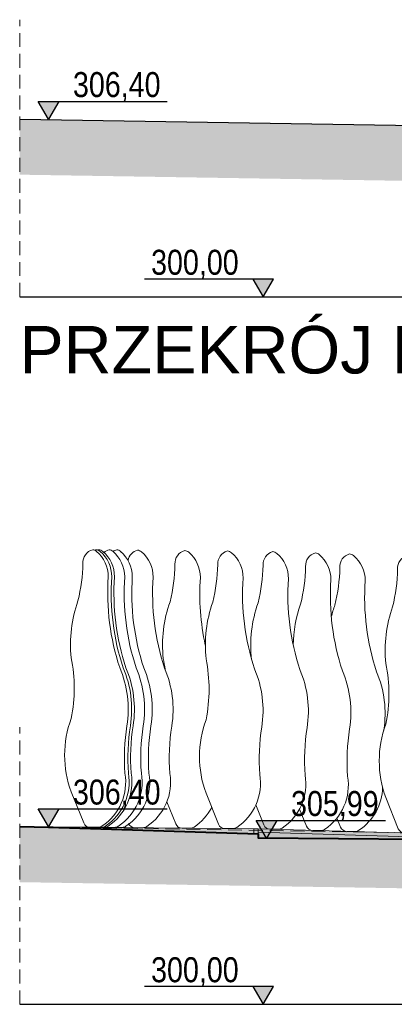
# Model space of a CAD drawing. Header units: metres. Extents: x 779 to 7046, y -512 to 9570.
# Tile 99 of 256: x 2400 to 2414, y -224 to -188. Entities that reach past the tile are written whole.
import ezdxf

# ---------------------------------------------------------------- set-up
doc = ezdxf.new("R2010")
doc.units = ezdxf.units.M
for name, pattern in [('( Dashed )', [0.75, 0.5, -0.25]), ('CIĄGłA', [0]), ('DASH', [0.75, 0.5, -0.25])]:
    doc.linetypes.add(name, pattern=pattern)
doc.layers.add('AGP1_OPISY', color=7, linetype='Continuous', lineweight=13)
doc.layers.add('ZP_Zieleń', color=252, linetype='Continuous', lineweight=5)
doc.layers.add('PDF _Geometria', color=7, linetype='Continuous')
doc.layers.add('zz-odwodnienie', color=5, linetype='Continuous')
doc.styles.add('ARIAL', font='arial.ttf')
doc.styles.get("Standard").update_dxf_attribs({"font": 'arial.ttf'})

# ---------------------------------------------------------------- blocks, each defined once
blk = doc.blocks.new('d_rzędna')
at = {"layer": 'zz-odwodnienie'}
blk.add_hatch(color=0, dxfattribs=at).paths.add_polyline_path([(0, 0), (0.369, 0.639), (-0.369, 0.639)])
at = {"layer": 'zz-odwodnienie', "color": 0}
for p, q in [((-0.369, 0.639), (0, 0)), ((0.369, 0.639), (-0.369, 0.639)), ((-0.369, 0.639), (0, 0)), ((0.369, 0.639), (-0.369, 0.639)), ((0, 0), (0.369, 0.639)), ((0, 0), (0.369, 0.639))]:
    blk.add_line(p, q, dxfattribs=at)
blk = doc.blocks.new('B-B')
at = {"transparency": 33554559}
h = blk.add_hatch(color=256, dxfattribs=at)
h.dxf.hatch_style = 1
h.paths.add_polyline_path([(24.424, -107.236), (24.125, -104.99), (21.93, -93.135), (18.226, -73.033), (15.186, -54.524), (10.748, -24.983), (7.7, -7.836), (7.847, -7.808), (6.705, -0.347), (6.532, 0.674), (4.565, 0.307), (7.701, -18.159), (13.21, -54.835), (16.256, -73.377), (19.963, -93.497), (22.57, -107.581)])
at = {"lineweight": 9, "true_color": 0x939598}
h = blk.add_hatch(dxfattribs=at)
h.set_pattern_fill('AR-CONC', color=252, scale=0.001, angle=-34.4488)
h.set_pattern_definition([(15.5512223, (-1051.5646, 3332.24385), (0.1412190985, -0.1162001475), [0.01905, -0.20955]), (320.551222, (-1051.5646, 3332.24385), (0.07901212, 0.177487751), [0.01524, -0.167640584]), (66.002667, (-1051.55283, 3332.23417), (0.220231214, 0.061287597), [0.016190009, -0.178090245]), (11.735422, (-1051.53586, 3332.28575), (0.199758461, -0.188010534), [0.028575, -0.314325]), (62.18678, (-1051.5192, 3332.27008), (0.335732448, 0.069743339), [0.024285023, -0.267135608]), (316.7353735, (-1051.53586, 3332.28575), (0.335732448, 0.069743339), [0.022859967, -0.251459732]), (346.5512223, (-1051.5221, 3332.2609), (0.0671778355, -0.170094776), [0.01905, -0.20955]), (291.551222, (-1051.5221, 3332.2609), (0.155153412, 0.116927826), [0.01524, -0.16764]), (37.0026673, (-1051.5165, 3332.24673), (0.222331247, -0.053166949), [0.016190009, -0.178089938]), (3.0512223, (-1051.564593, 3332.243855), (0.0503771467, 0.067979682), [0, -0.165608, 0, -0.17018, 0, -0.168275]), (333.0512223, (-1051.56459, 3332.243855), (0.111770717, 0.0448143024), [0, -0.097028, 0, -0.161798, 0, -0.064135]), (293.0512223, (-1051.6113, 3332.275896), (0.1085717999, -0.0814235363), [0, -0.0635, 0, -0.19812, 0, -0.26289]), (283.0512223, (-1051.63225, 3332.29026), (0.1365350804, -0.062824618), [0, -0.08255, 0, -0.131572, 0, -0.18669])])
h.paths.add_polyline_path([(6.705, -0.347), (7.847, -7.808), (7.7, -7.836), (10.748, -24.983), (9.676, -17.843), (9.277, -15.772), (8.024, -7.777), (7.997, -7.629)])
at = {"color": 18, "linetype": 'DASH', "lineweight": 9, "true_color": 0x000000}
blk.add_lwpolyline([(0.24, -0.498), (10.053, 1.329)], dxfattribs=at)
at = {"color": 251, "linetype": '( Dashed )', "lineweight": 20, "true_color": 0x636466}
blk.add_lwpolyline([(6.532, 0.674), (9.676, -17.843), (10.748, -24.983)], dxfattribs=at)
at = {"color": 242, "linetype": 'CIĄGłA', "lineweight": 40, "true_color": 0xcd2027}
blk.add_lwpolyline([(6.532, 0.674), (6.705, -0.347), (7.847, -7.808), (7.7, -7.836), (11.749, -30.615), (13.187, -39.863), (14.255, -45.653), (16.061, -55.602), (18.293, -68.478), (20.128, -78.875), (21.633, -88.755), (23.269, -99.181), (24.424, -107.236)], dxfattribs=at)
at = {"color": 251, "lineweight": 9, "true_color": 0x636466}
for points in [[(7.997, -7.629), (6.532, 0.674)], [(8.024, -7.777), (9.277, -15.772)]]:
    blk.add_lwpolyline(points, dxfattribs=at)
at = {"color": 242, "true_color": 0xcd2027}
blk.add_lwpolyline([(0.24, -0.498), (20.265, -108.01)], dxfattribs=at)
at = {"color": 18, "lineweight": 9, "true_color": 0x000000}
for points in [[(7.906, -7.799), (8.024, -7.777), (7.997, -7.629), (7.825, -7.663)], [(7.906, -7.799), (7.847, -7.808)], [(7.906, -7.799), (8.924, -14.353)]]:
    blk.add_lwpolyline(points, dxfattribs=at)
at = {"layer": 'ZP_Zieleń', "linetype": 'CIĄGłA'}
for p, q in [((7.063, -2.324), (7.011, -2.042)), ((7.131, -2.686), (7.078, -2.404)), ((7.181, -2.956), (7.129, -2.674))]:
    blk.add_line(p, q, dxfattribs=at)
at = {"layer": 'ZP_Zieleń', "linetype": 'CIĄGłA', "elevation": -3077917.219}
blk.add_lwpolyline([(7.083, -1.566), (8.105, -0.919, -0.180042), (10.702, -0.436, 0.100279), (12.853, -0.035, -0.111333), (14.908, 0.1, 0.05564), (16.27, 0.173, -0.350731), (16.819, -0.082, -0.133833), (16.785, -0.234, -0.220952), (15.965, -0.813, 0.0963), (12.82, -1.816, -0.14155), (10.809, -2.456, 0.057707), (9.119, -2.698, -0.296754), (7.09, -2.233, -0.147159), (7.024, -2.105), (6.971, -1.823, -0.306794)], format="xyb", close=True, dxfattribs=at)
at = {"layer": 'ZP_Zieleń', "linetype": 'CIĄGłA'}
for points in [[(16.813, -0.156, -0.028855), (16.841, -0.205, -0.133833), (16.806, -0.357, -0.220952), (15.987, -0.935, 0.0963), (12.841, -1.938, -0.14155), (10.831, -2.578, 0.057707), (9.141, -2.821, -0.296754), (7.111, -2.355, -0.147159), (7.045, -2.227), (6.993, -1.945, -0.024118), (6.99, -1.922, -0.024118)], [(16.675, -1.404, -0.279744), (17.1, -1.673, -0.133833), (17.065, -1.825, -0.220952), (16.246, -2.403, 0.0963), (13.1, -3.406, -0.14155), (11.09, -4.046, 0.057707), (9.4, -4.289, -0.296754), (7.371, -3.824, -0.147159), (7.305, -3.696), (7.252, -3.413, -0.306794), (7.364, -3.156)], [(13.06, -3.432, 0.017811), (13.429, -3.298, -0.111333), (15.484, -3.163, 0.05564), (16.846, -3.091, -0.350731), (17.395, -3.346, -0.133833), (17.361, -3.498, -0.220952), (16.541, -4.076, 0.070737), (14.186, -4.697, 0.070737)], [(8.48, -5.995, -0.127042), (7.666, -5.497, -0.147159), (7.6, -5.369), (7.547, -5.087, -0.306794), (7.659, -4.83), (8.383, -4.371)], [(13.971, -6.423, -0.111333), (16.027, -6.287, 0.05564), (17.389, -6.215, -0.350731), (17.937, -6.47, -0.133833), (17.903, -6.622, -0.220952), (17.083, -7.201, 0.0963), (13.938, -8.203, -0.14155), (11.927, -8.843, 0.057707), (10.238, -9.086, -0.296754), (8.208, -8.621, -0.147159), (8.142, -8.493), (8.09, -8.211, -0.306794), (8.202, -7.954), (8.855, -7.54)], [(14.761, -7.808, -0.080743), (16.264, -7.8, 0.05564), (17.626, -7.728, -0.350731), (18.174, -7.983, -0.133833), (18.14, -8.135, -0.220952), (17.321, -8.713, 0.0963), (14.175, -9.716, -0.14155), (12.164, -10.356, 0.057707), (10.475, -10.599, -0.296754), (8.445, -10.134, -0.147159), (8.379, -10.006), (8.327, -9.724, -0.306794), (8.439, -9.467), (8.999, -9.112)], [(16.013, -8.97, -0.02374), (16.455, -9.018, 0.05564), (17.816, -8.946, -0.350731), (18.365, -9.201, -0.133833), (18.331, -9.353, -0.220952), (17.511, -9.931, 0.0963), (14.366, -10.934, -0.14155), (12.355, -11.574, 0.000722), (12.334, -11.575)], [(10.319, -11.908, -0.246227), (8.636, -11.352, -0.147159), (8.57, -11.224), (8.518, -10.942, -0.306794), (8.63, -10.685), (8.928, -10.496)]]:
    blk.add_lwpolyline(points, format="xyb", dxfattribs=at)
for points in [[(7.927, -6.345), (8.949, -5.698, -0.180042), (11.545, -5.215, 0.100279), (13.697, -4.814, -0.111333), (15.752, -4.679, 0.05564), (17.114, -4.606, -0.350731), (17.662, -4.861, -0.133833), (17.628, -5.013, -0.220952), (16.809, -5.592, 0.0963), (13.663, -6.595, -0.14155), (11.652, -7.234, 0.057707), (9.963, -7.477, -0.296754), (7.933, -7.012, -0.147159), (7.867, -6.884), (7.815, -6.602, -0.306794)], [(8.951, -12.738), (9.973, -12.092, -0.180042), (12.57, -11.608, 0.100279), (14.721, -11.207, -0.111333), (16.776, -11.072, 0.05564), (18.138, -11, -0.350731), (18.687, -11.255, -0.133833), (18.653, -11.407, -0.220952), (17.833, -11.985, 0.0963), (14.688, -12.988, -0.14155), (12.677, -13.628, 0.057707), (10.987, -13.871, -0.296754), (8.958, -13.405, -0.147159), (8.892, -13.277), (8.839, -12.995, -0.306794)]]:
    blk.add_lwpolyline(points, format="xyb", close=True, dxfattribs=at)
for centre, radius, start, end in [((16.563, -0.314), 0.296, 331.9493, 2.4403), ((16.425, -0.517), 0.484, 26.4108, 31.606), ((15.792, 0.139), 1.19, 280.3164, 330.1541), ((16.492, -0.878), 0.484, 26.4108, 51.2294), ((16.63, -0.676), 0.296, 331.9493, 2.4403), ((17.011, -9.624), 8.65, 96.6771, 118.6796), ((15.859, -0.222), 1.19, 280.3164, 330.1541), ((16.542, -1.148), 0.484, 26.4108, 43.767), ((16.68, -0.946), 0.296, 331.9493, 2.4403), ((17.078, -9.985), 8.65, 96.6771, 118.6796), ((15.909, -0.492), 1.19, 280.3164, 330.1541), ((17.128, -10.255), 8.65, 96.6771, 118.6796), ((7.257, -1.996), 0.25, 189.0838, 190.5512), ((10.746, 1.125), 3.801, 271.5421, 303.7689), ((7.309, -2.278), 0.25, 190.5512, 224.0373), ((7.324, -2.358), 0.25, 169.5501, 190.5512), ((8.502, -1.126), 1.909, 224.0373, 290.1512), ((10.814, 0.764), 3.801, 271.5421, 303.7689), ((7.374, -2.628), 0.25, 190.5021, 190.5512), ((7.377, -2.64), 0.25, 190.5512, 224.0373), ((8.569, -1.487), 1.909, 224.0373, 290.1512), ((11.052, -10.092), 7.42, 91.5676, 104.7785), ((10.864, 0.494), 3.801, 271.5421, 303.7689), ((7.427, -2.91), 0.25, 190.5512, 224.0373), ((8.619, -1.757), 1.909, 224.0373, 290.1512), ((11.119, -10.453), 7.42, 91.5676, 104.7785), ((11.169, -10.723), 7.42, 91.5676, 104.7785)]:
    blk.add_arc(centre, radius, start, end, dxfattribs=at)
at = {"layer": 'zz-odwodnienie'}
for points in [[(7.281, 0.135), (8.132, -4.431)], [(2.54, -9.36), (1.689, -4.793)]]:
    blk.add_lwpolyline(points, dxfattribs=at)
at = {"layer": 'zz-odwodnienie', "color": 242, "true_color": 0xcd2027}
blk.add_lwpolyline([(8.313, -7.658), (9.164, -12.224)], dxfattribs=at)
at = {"layer": 'zz-odwodnienie', "xscale": -1, "rotation": 280.5512222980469}
blk.add_blockref('d_rzędna', (6.721, -0.344), dxfattribs=at)
at = {"layer": 'zz-odwodnienie', "color": 242, "true_color": 0xcd2027, "xscale": -1, "rotation": 280.5512222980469}
blk.add_blockref('d_rzędna', (7.753, -8.137), dxfattribs=at)
at = {"layer": 'zz-odwodnienie', "rotation": 280.5512222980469}
blk.add_blockref('d_rzędna', (1.845, -9.114), dxfattribs=at)
at = {"layer": 'zz-odwodnienie', "char_height": 0.9, "width": 5.78409, "rotation": 280.5512}
for s, insert, attachment_point in [('{\\fArial Narrow|b0|i0|c238|p34;306,40}', (9.126, -4), 3), ('{\\fArial Narrow|b0|i0|c238|p34;300,00}', (2.772, -4.837), 1)]:
    blk.add_mtext(s, dxfattribs=dict(at, insert=insert, attachment_point=attachment_point))
at = {"layer": 'zz-odwodnienie', "color": 242, "true_color": 0xcd2027, "insert": (10.158, -11.793), "char_height": 0.9, "width": 5.78409, "attachment_point": 3, "rotation": 280.5512}
blk.add_mtext('{\\fArial Narrow|b0|i0|c238|p34;305,99}', dxfattribs=at)

msp = doc.modelspace()

# ---------------------------------------------------------------- hatches: boundary and pattern name
at = {"transparency": 33554559}
h = msp.add_hatch(color=256, dxfattribs=at)
h.dxf.hatch_style = 1
h.paths.add_polyline_path([(2456.097, -193.606), (2419.028, -192.306), (2400.248, -192.006), (2400.248, -194.007), (2418.977, -194.306), (2456.041, -195.606), (2474.827, -196.006), (2495.286, -196.046), (2509.609, -196.062), (2509.609, -194.062), (2495.29, -194.046), (2474.85, -194.006)])

# ---------------------------------------------------------------- linework, layer by layer
at = {"color": 18, "linetype": 'DASH', "lineweight": 9, "true_color": 0x000000, "elevation": 10.04}
msp.add_lwpolyline([(2400.248, -198.406), (2400.248, -188.425)], dxfattribs=at)
at = {"lineweight": 30, "elevation": 10.04}
msp.add_lwpolyline([(2400.248, -192.006), (2419.028, -192.306), (2456.097, -193.606), (2474.85, -194.006), (2495.29, -194.046), (2509.609, -194.062)], dxfattribs=at)
at = {"color": 242, "true_color": 0xcd2027, "elevation": 10.04}
msp.add_lwpolyline([(2400.248, -198.406), (2509.609, -198.406)], dxfattribs=at)
at = {"layer": 'zz-odwodnienie', "elevation": 10.04}
for points in [[(2400.914, -191.368), (2405.559, -191.368)], [(2409.381, -197.768), (2404.736, -197.768)]]:
    msp.add_lwpolyline(points, dxfattribs=at)

# ---------------------------------------------------------------- block references
at = {"layer": 'PDF _Geometria', "linetype": 'CIĄGłA', "rotation": 79.44877770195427}
msp.add_blockref('B-B', (2399.714, -224.034, 10.04), dxfattribs=at)
at = {"layer": 'zz-odwodnienie', "xscale": -1}
msp.add_blockref('d_rzędna', (2401.283, -192.006, 10.04), dxfattribs=at)
at = {"layer": 'zz-odwodnienie'}
msp.add_blockref('d_rzędna', (2409.012, -198.406, 10.04), dxfattribs=at)

# ---------------------------------------------------------------- texts
at = {"layer": 'AGP1_OPISY', "color": 18, "linetype": 'Continuous', "lineweight": 40, "true_color": 0x000000, "insert": (2400.238, -199.458, 10.04), "char_height": 1.71, "width": 59.02557, "attachment_point": 1, "style": 'ARIAL'}
msp.add_mtext('PRZEKRÓJ B-B  - STAN ISTNIEJĄCY', dxfattribs=at)
at = {"layer": 'zz-odwodnienie', "char_height": 0.9, "width": 5.78409}
for s, insert, attachment_point in [('{\\fArial Narrow|b0|i0|c238|p34;306,40}', (2405.318, -190.312, 10.04), 3), ('{\\fArial Narrow|b0|i0|c238|p34;300,00}', (2404.977, -196.712, 10.04), 1)]:
    msp.add_mtext(s, dxfattribs=dict(at, insert=insert, attachment_point=attachment_point))

doc.saveas('drawing.dxf')
